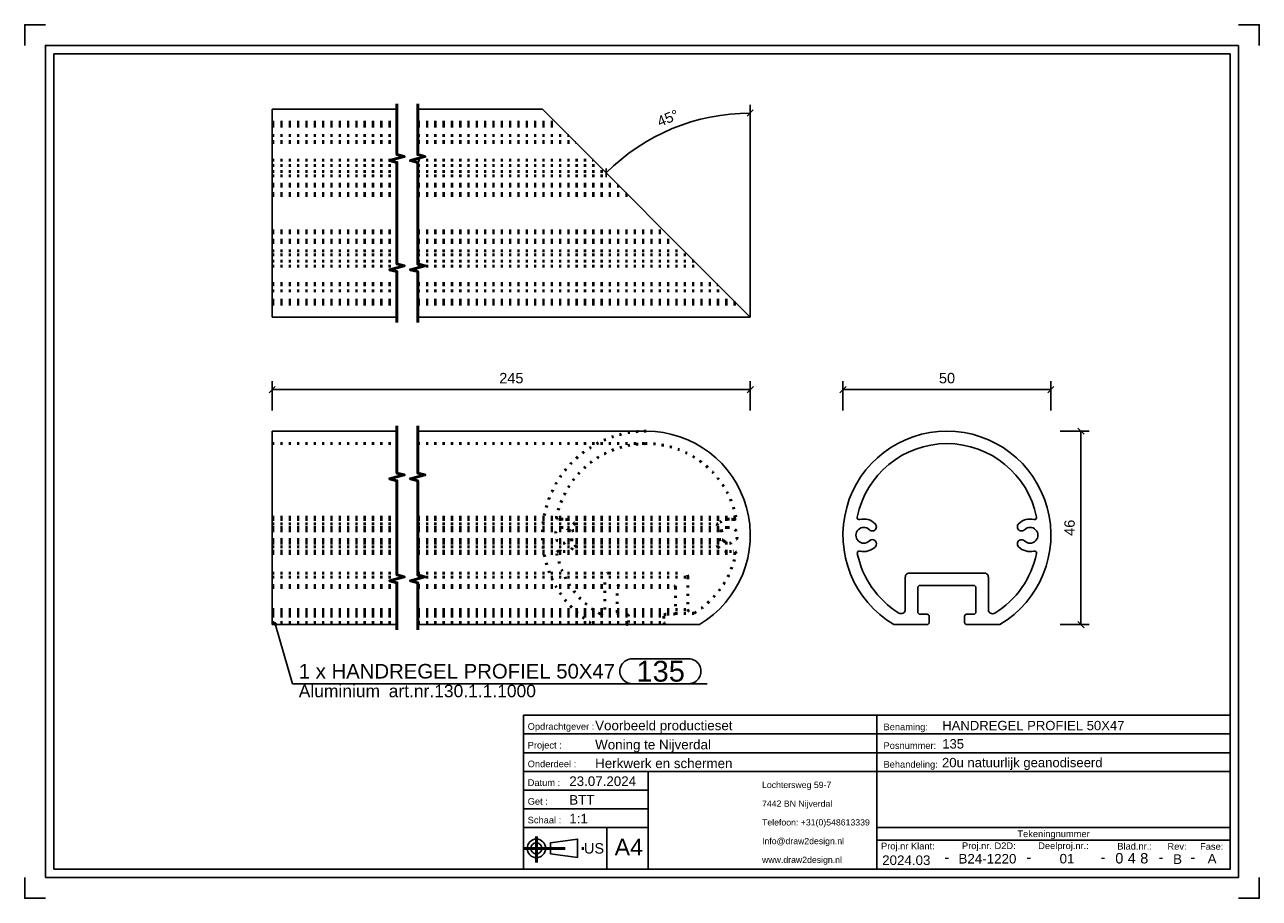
# Model space of a CAD drawing. Header units: millimetres. Extents: x 256 to 553, y -260 to -50.
import ezdxf
from ezdxf.enums import TextEntityAlignment as Align

# ---------------------------------------------------------------- set-up
doc = ezdxf.new("R2010")
doc.units = ezdxf.units.MM
doc.linetypes.add('DOT', pattern=[2, 0.5, -1.5])
doc.linetypes.add('STRICHPUNKT2', pattern=[18.5, 10, -4, 0.5, -4])
doc.layers.get('0').update_dxf_attribs({"linetype": 'CONTINUOUS'})
for name, color, linetype in [('DIM49', 4, 'CONTINUOUS'), ('TXT_ALL', 7, 'CONTINUOUS'), ('TXT_DIM49', 2, 'CONTINUOUS'), ('TXT_YELLOW', 2, 'CONTINUOUS')]:
    doc.layers.add(name, color=color, linetype=linetype)
doc.layers.add('LE_ALL', color=7, linetype='CONTINUOUS', lineweight=50)
doc.styles.add('ARIAL', font='arial.ttf')

# ---------------------------------------------------------------- blocks, each defined once
blk = doc.blocks.new('TFIELD_00005', base_point=(433.47, -250.77))
at = {"layer": 'TXT_YELLOW', "style": 'ARIAL'}
for s, p in [('Lochtersweg 59-7', (433.47, -232.77)), ('7442 BN Nijverdal', (433.47, -237.27)), ('Telefoon: +31(0)548613339', (433.47, -241.77)), ('Info@draw2design.nl', (433.47, -246.27)), ('www.draw2design.nl', (433.47, -250.77))]:
    blk.add_text(s, height=1.5, dxfattribs=at).set_placement(p, align=Align.MIDDLE_LEFT)
blk = doc.blocks.new('FLEX_00004', base_point=(446.28, -253.02))
blk.add_blockref('TFIELD_00005', (433.47, -250.77))
blk = doc.blocks.new('D2D_00003', base_point=(406.34, -251.17))
blk.add_blockref('FLEX_00004', (446.28, -253.02))
blk = doc.blocks.new('TFIELD_00007', base_point=(398, -247.72))
at = {"layer": 'TXT_YELLOW', "style": 'ARIAL'}
blk.add_text('A4', height=4, dxfattribs=at).set_placement((398, -247.72), align=Align.MIDDLE_LEFT)
blk = doc.blocks.new('FLEX_00006', base_point=(401.38, -247.72))
blk.add_blockref('TFIELD_00007', (398, -247.72))
blk = doc.blocks.new('TFIELD_00013', base_point=(390.62, -248.02))
at = {"layer": 'TXT_YELLOW', "style": 'ARIAL'}
blk.add_text('US', height=2.5, dxfattribs=at).set_placement((390.62, -248.02), align=Align.MIDDLE_LEFT)
blk = doc.blocks.new('FLEX_00012', base_point=(390.62, -248.02))
blk.add_blockref('TFIELD_00013', (390.62, -248.02))
blk = doc.blocks.new('US_00011', base_point=(380.53, -248.02))
blk.add_line((382.55, -249.36), (389.11, -250.25))
blk.add_lwpolyline([(382.55, -249.36), (382.55, -246.69), (389.11, -245.8), (389.11, -250.25)])
for radius in [2.22, 1.33]:
    blk.add_circle((379.19, -248.02), radius)
at = {"layer": 'LE_ALL', "color": 1, "linetype": 'STRICHPUNKT2'}
for p, q in [((379.19, -245.21), (379.19, -251.43)), ((376.09, -248.02), (390.96, -248.02))]:
    blk.add_line(p, q, dxfattribs=at)
blk.add_blockref('FLEX_00012', (390.62, -248.02))
blk = doc.blocks.new('SCHRIFE_00015', base_point=(387.09, -233.02))
for p, q in [((376.09, -216.02), (461.09, -216.02)), ((376.09, -216.02), (376.09, -253.02)), ((461.09, -216.02), (546.09, -216.02)), ((461.09, -253.02), (461.09, -216.02)), ((546.09, -216.02), (546.09, -253.02)), ((376.09, -220.52), (461.09, -220.52)), ((461.09, -220.52), (546.09, -220.52)), ((376.09, -225.02), (461.09, -225.02)), ((461.09, -225.02), (546.09, -225.02)), ((376.09, -229.52), (546.09, -229.52)), ((406.09, -229.52), (406.09, -253.02)), ((406.09, -234.02), (376.09, -234.02)), ((406.09, -238.52), (376.09, -238.52)), ((406.09, -243.02), (376.09, -243.02)), ((396.09, -243.02), (396.09, -253.02)), ((546.09, -243.02), (461.09, -243.02)), ((546.09, -246.02), (461.09, -246.02)), ((546.09, -253.02), (376.09, -253.02))]:
    blk.add_line(p, q)
at = {"layer": 'TXT_YELLOW', "style": 'ARIAL'}
for s, height, p in [('Voorbeeld productieset', 2.3, (393.32, -219.63)), ('HANDREGEL PROFIEL 50X47', 2.25, (476.81, -219.62)), ('Woning te Nijverdal', 2.3, (393.32, -224.23)), ('135', 2.25, (476.81, -224.02)), ('Herkwerk en schermen', 2.3, (393.32, -228.73)), ('20u natuurlijk geanodiseerd', 2.25, (476.76, -228.52)), ('23.07.2024', 2.3, (387.09, -233.02)), ('BTT', 2.3, (387.09, -237.52)), ('1:1', 2.3, (387.09, -242.02))]:
    blk.add_text(s, height=height, dxfattribs=at).set_placement(p)
for s, height, p in [('B24-1220', 2.3, (487.69, -251.67)), ('01', 2.3, (506.83, -251.65)), ('B', 2.3, (533.43, -251.76)), ('A', 2.3, (541.73, -251.66)), ('2024.03', 2.3, (468.17, -252.02)), ('-', 2.5, (477.92, -251.37)), ('-', 2.5, (497.66, -251.37)), ('-', 2.5, (515.49, -251.37)), ('-', 2.5, (529.43, -251.37)), ('-', 2.5, (537.08, -251.37))]:
    blk.add_text(s, height=height, dxfattribs=at).set_placement(p, align=Align.CENTER)
blk = doc.blocks.new('TFIELD_00019', base_point=(524.44, -250.4))
at = {"layer": 'TXT_ALL', "style": 'ARIAL'}
blk.add_text('8', height=2.5, dxfattribs=at).set_placement((524.44, -250.4), align=Align.MIDDLE_LEFT)
blk = doc.blocks.new('8_00018')
blk.add_blockref('TFIELD_00019', (524.44, -250.4))
blk = doc.blocks.new('TELLER1_00017')
blk.add_blockref('8_00018', (0, 0))
blk = doc.blocks.new('TFIELD_00022', base_point=(521.44, -250.4))
at = {"layer": 'TXT_ALL', "style": 'ARIAL'}
blk.add_text('4', height=2.5, dxfattribs=at).set_placement((521.44, -250.4), align=Align.MIDDLE_LEFT)
blk = doc.blocks.new('4_00021')
blk.add_blockref('TFIELD_00022', (521.44, -250.4))
blk = doc.blocks.new('TELLER2_00020')
blk.add_blockref('4_00021', (0, 0))
blk = doc.blocks.new('TFIELD_00025', base_point=(518.44, -250.4))
at = {"layer": 'TXT_ALL', "style": 'ARIAL'}
blk.add_text('0', height=2.5, dxfattribs=at).set_placement((518.44, -250.4), align=Align.MIDDLE_LEFT)
blk = doc.blocks.new('0_00024')
blk.add_blockref('TFIELD_00025', (518.44, -250.4))
blk = doc.blocks.new('TELLER3_00023')
blk.add_blockref('0_00024', (0, 0))
blk = doc.blocks.new('NL_00026', base_point=(377.09, -219.52))
at = {"layer": 'TXT_ALL', "color": 1, "style": 'ARIAL'}
blk.add_text('Tekeningnummer', height=1.6, dxfattribs=at).set_placement((503.59, -244.52), align=Align.MIDDLE_CENTER)
at = {"layer": 'TXT_YELLOW', "style": 'ARIAL'}
for s, p in [('Opdrachtgever :', (377.09, -219.52)), ('Benaming:', (462.69, -219.62)), ('Project :', (377.09, -224.02)), ('Posnummer:', (462.69, -224.12)), ('Onderdeel :', (377.09, -228.52)), ('Behandeling:', (462.69, -228.62)), ('Datum :', (377.09, -233.02)), ('Get :', (377.09, -237.52)), ('Schaal :', (377.09, -242.02)), ('Proj.nr. D2D:', (481.57, -248.2)), ('Deelproj.nr.:', (499.9, -248.19)), ('Proj.nr Klant:', (462.09, -248.27)), ('Blad.nr.:', (518.93, -248.31)), ('Rev:', (531, -248.36)), ('Fase:', (538.84, -248.36))]:
    blk.add_text(s, height=1.6, dxfattribs=at).set_placement(p)
blk = doc.blocks.new('SCHRIFE_00014')
for name, p in [('SCHRIFE_00015', (387.09, -233.02)), ('NL_00026', (377.09, -219.52)), ('TELLER3_00023', (0, 0)), ('TELLER2_00020', (0, 0)), ('TELLER1_00017', (0, 0))]:
    blk.add_blockref(name, p)
blk = doc.blocks.new('DINA4Q_00002', base_point=(546.09, -57.02))
for p, q in [((548.09, -55.02), (548.09, -255.02)), ((263.09, -253.02), (263.09, -57.02)), ((263.09, -57.02), (546.09, -57.02)), ((261.09, -255.02), (548.09, -255.02))]:
    blk.add_line(p, q)
for points in [[(256.09, -55.02), (256.09, -50.02), (261.09, -50.02)], [(548.09, -50.02), (553.09, -50.02), (553.09, -55.02)], [(261.09, -255.02), (261.09, -55.02), (548.09, -55.02)], [(546.09, -57.02), (546.09, -253.02), (263.09, -253.02)], [(256.09, -255.02), (256.09, -260.02), (261.09, -260.02)], [(548.09, -260.02), (553.09, -260.02), (553.09, -255.02)]]:
    blk.add_lwpolyline(points)
for name, p in [('SCHRIFE_00014', (0, 0)), ('D2D_00003', (406.34, -251.17)), ('US_00011', (380.53, -248.02)), ('FLEX_00006', (401.38, -247.72))]:
    blk.add_blockref(name, p)
blk = doc.blocks.new('_ZBL0049_00001')
blk.add_blockref('DINA4Q_00002', (546.09, -57.02))
blk = doc.blocks.new('_D1', base_point=(408.87, -74.62))
at = {"layer": 'DIM49', "color": 1}
for p, q in [((429.89, -72.03), (431.37, -70.51)), ((430.63, -120.33), (430.63, -69.27)), ((395.96, -84.58), (395.93, -86.7))]:
    blk.add_line(p, q, dxfattribs=at)
blk.add_ellipse((430.63, -120.33), major_axis=(0, -49.05), ratio=1, start_param=3.141593, end_param=3.926991, dxfattribs=at)
at = {"layer": 'TXT_DIM49', "style": 'ARIAL'}
for s, p in [('45', (408.87, -74.62)), ('°', (412.42, -73.15))]:
    blk.add_text(s, height=2.5, rotation=22.5001, dxfattribs=at).set_placement(p)
blk = doc.blocks.new('HANDREGEL PROFIEL 50X47_00031', base_point=(350.63, -82.57))
for p, q in [((315.63, -70.33), (345.63, -70.33)), ((315.63, -70.33), (315.63, -120.33)), ((350.63, -70.33), (380.63, -70.33)), ((430.63, -120.33), (380.63, -70.33)), ((315.63, -120.33), (345.63, -120.33)), ((350.63, -120.33), (430.63, -120.33))]:
    blk.add_line(p, q)
at = {"layer": 'LE_ALL', "color": 3, "linetype": 'DOT'}
for p, q in [((315.63, -73.43), (345.63, -73.43)), ((315.63, -73.75), (345.63, -73.75)), ((315.63, -73.76), (345.63, -73.76)), ((315.63, -73.77), (345.63, -73.77)), ((350.63, -73.43), (383.73, -73.43)), ((350.63, -73.75), (384.06, -73.75)), ((350.63, -73.76), (384.07, -73.76)), ((350.63, -73.77), (384.08, -73.77)), ((315.63, -74.37), (345.63, -74.37)), ((315.63, -74.38), (345.63, -74.38)), ((315.63, -76.67), (345.63, -76.67)), ((315.63, -76.67), (345.63, -76.67)), ((350.63, -74.37), (384.67, -74.37)), ((350.63, -74.38), (384.69, -74.38)), ((350.63, -76.67), (386.97, -76.67)), ((350.63, -76.67), (386.97, -76.67)), ((315.63, -78.08), (345.63, -78.08)), ((315.63, -78.08), (345.63, -78.08)), ((315.63, -78.37), (345.63, -78.37)), ((315.63, -78.37), (345.63, -78.37)), ((350.63, -78.08), (388.38, -78.08)), ((350.63, -78.08), (388.38, -78.08)), ((350.63, -78.37), (388.68, -78.37)), ((350.63, -78.37), (388.68, -78.37)), ((315.63, -82.57), (345.63, -82.57)), ((350.63, -82.57), (392.87, -82.57)), ((315.63, -83.83), (345.63, -83.83)), ((315.63, -85.35), (345.63, -85.35)), ((350.63, -83.83), (394.13, -83.83)), ((350.63, -85.35), (395.65, -85.35)), ((315.63, -86.35), (345.63, -86.35)), ((315.63, -88.35), (345.63, -88.35)), ((315.63, -88.85), (345.63, -88.85)), ((350.63, -86.35), (396.65, -86.35)), ((350.63, -88.35), (398.65, -88.35)), ((350.63, -88.85), (399.15, -88.85)), ((315.63, -90.58), (345.63, -90.58)), ((315.63, -91.08), (345.63, -91.08)), ((350.63, -90.58), (400.88, -90.58)), ((350.63, -91.08), (401.38, -91.08)), ((315.63, -99.58), (345.63, -99.58)), ((315.63, -100.08), (345.63, -100.08)), ((350.63, -99.58), (409.88, -99.58)), ((350.63, -100.08), (410.38, -100.08)), ((315.63, -101.85), (345.63, -101.85)), ((315.63, -102.35), (345.63, -102.35)), ((350.63, -101.85), (412.15, -101.85)), ((350.63, -102.35), (412.65, -102.35)), ((315.63, -104.35), (345.63, -104.35)), ((315.63, -105.35), (345.63, -105.35)), ((315.63, -106.88), (345.63, -106.88)), ((350.63, -104.35), (414.65, -104.35)), ((350.63, -105.35), (415.65, -105.35)), ((350.63, -106.88), (417.18, -106.88)), ((315.63, -108.08), (345.63, -108.08)), ((350.63, -108.08), (418.39, -108.08)), ((315.63, -112.26), (345.63, -112.26)), ((315.63, -112.28), (345.63, -112.28)), ((315.63, -112.54), (345.63, -112.54)), ((315.63, -112.57), (345.63, -112.57)), ((350.63, -112.26), (422.57, -112.26)), ((350.63, -112.28), (422.58, -112.28)), ((350.63, -112.54), (422.84, -112.54)), ((350.63, -112.57), (422.87, -112.57)), ((315.63, -113.98), (345.63, -113.98)), ((315.63, -113.98), (345.63, -113.98)), ((350.63, -113.98), (424.29, -113.98)), ((350.63, -113.98), (424.29, -113.98)), ((315.63, -116.27), (345.63, -116.27)), ((315.63, -116.28), (345.63, -116.28)), ((315.63, -116.88), (345.63, -116.88)), ((315.63, -116.89), (345.63, -116.89)), ((315.63, -116.9), (345.63, -116.9)), ((315.63, -117.23), (345.63, -117.23)), ((350.63, -116.27), (426.57, -116.27)), ((350.63, -116.28), (426.59, -116.28)), ((350.63, -116.88), (427.18, -116.88)), ((350.63, -116.89), (427.19, -116.89)), ((350.63, -116.9), (427.2, -116.9)), ((350.63, -117.23), (427.53, -117.23))]:
    blk.add_line(p, q, dxfattribs=at)
blk.add_blockref('_D1', (408.87, -74.62))
blk = doc.blocks.new('HANDREGEL PROFIEL 50X47_00030')
blk.add_blockref('HANDREGEL PROFIEL 50X47_00031', (350.63, -82.57))
blk = doc.blocks.new('Handregel_00029')
blk.add_blockref('HANDREGEL PROFIEL 50X47_00030', (0, 0))
blk = doc.blocks.new('_A3D0126_00028')
blk.add_blockref('Handregel_00029', (0, 0))
blk = doc.blocks.new('_SHORTEN_00032', base_point=(345.63, -121.58))
at = {"layer": 'LE_ALL', "color": 4}
for points in [[(345.63, -121.58), (345.63, -109.39), (343.88, -108.92), (347.38, -107.98), (345.63, -107.51), (345.63, -83.14), (343.88, -82.67), (347.38, -81.73), (345.63, -81.26), (345.63, -69.08)], [(350.63, -121.58), (350.63, -109.39), (348.88, -108.92), (352.38, -107.98), (350.63, -107.51), (350.63, -83.14), (348.88, -82.67), (352.38, -81.73), (350.63, -81.26), (350.63, -69.08)]]:
    blk.add_lwpolyline(points, dxfattribs=at)
blk = doc.blocks.new('_ANS0126_00027')
for name, p in [('_A3D0126_00028', (0, 0)), ('_SHORTEN_00032', (345.63, -121.58))]:
    blk.add_blockref(name, p)
blk = doc.blocks.new('_D2', base_point=(370.25, -136.23))
at = {"layer": 'DIM49', "color": 1}
for p, q in [((315.63, -142.73), (315.63, -135.73)), ((430.63, -142.73), (430.63, -135.73)), ((316.38, -136.98), (314.88, -138.48)), ((315.63, -137.73), (430.63, -137.73)), ((429.88, -138.48), (431.38, -136.98))]:
    blk.add_line(p, q, dxfattribs=at)
at = {"layer": 'TXT_DIM49', "style": 'ARIAL'}
blk.add_text('245', height=2.5, dxfattribs=at).set_placement((370.25, -136.23))
blk = doc.blocks.new('SHAPE_00051', base_point=(316.34, -194.08))
at = {"layer": 'DIM49', "color": 3}
for p, q in [((316.08, -194.04), (316.59, -194.04)), ((316.13, -194.24), (316.54, -194.24)), ((316.45, -193.84), (316.23, -193.84)), ((316.34, -194.08), (320.52, -208.44)), ((402.25, -202.44), (415.77, -202.44)), ((320.52, -208.44), (420.27, -208.44)), ((415.77, -208.44), (402.25, -208.44))]:
    blk.add_line(p, q, dxfattribs=at)
blk.add_lwpolyline([(316.2, -193.85), (316.14, -193.89), (316.1, -193.95), (316.08, -194.01), (316.07, -194.08), (316.08, -194.15), (316.11, -194.21), (316.15, -194.27), (316.21, -194.31), (316.27, -194.33), (316.34, -194.34), (316.41, -194.33), (316.47, -194.3), (316.53, -194.26), (316.57, -194.2), (316.59, -194.14), (316.6, -194.07), (316.59, -194), (316.56, -193.94), (316.52, -193.89), (316.46, -193.85), (316.4, -193.82), (316.33, -193.81), (316.26, -193.82)], close=True, dxfattribs=at)
for centre, start_param, end_param in [((402.25, -205.44), 1.570796, 4.712389), ((415.77, -205.44), 4.712389, 7.853982)]:
    blk.add_ellipse(centre, major_axis=(3, 0), ratio=1, start_param=start_param, end_param=end_param, dxfattribs=at)
at = {"layer": 'TXT_DIM49', "style": 'ARIAL'}
for s, height, p in [('1 x HANDREGEL PROFIEL 50X47', 3.5, (322.02, -205.44)), ('135', 5, (403.25, -205.44)), ('Aluminium', 3, (322.02, -210.19)), ('art.nr.130.1.1.1000', 3, (343.66, -210.19))]:
    blk.add_text(s, height=height, dxfattribs=at).set_placement(p, align=Align.MIDDLE_LEFT)
blk = doc.blocks.new('HANDREGEL PROFIEL 50X47_00037', base_point=(405.63, -147.73))
for p, q in [((315.63, -147.73), (315.63, -194.23)), ((315.63, -147.73), (345.63, -147.73)), ((350.63, -147.73), (405.63, -147.73)), ((315.63, -194.23), (345.63, -194.23)), ((350.63, -194.23), (418.39, -194.23))]:
    blk.add_line(p, q)
blk.add_arc((405.63, -172.73), 25, -59.3166, 90)
at = {"layer": 'LE_ALL', "color": 3, "linetype": 'DOT'}
for p, q in [((315.63, -150.73), (345.63, -150.73)), ((350.63, -150.73), (405.63, -150.73)), ((315.63, -168.4), (345.63, -168.4)), ((315.63, -168.4), (345.63, -168.4)), ((315.63, -168.87), (345.63, -168.87)), ((315.63, -168.99), (345.63, -168.99)), ((315.63, -168.99), (345.63, -168.99)), ((315.63, -169), (345.63, -169)), ((315.63, -169), (345.63, -169)), ((350.63, -168.4), (427.2, -168.4)), ((350.63, -168.4), (384.06, -168.4)), ((350.63, -168.87), (425.63, -168.87)), ((350.63, -168.99), (384.67, -168.99)), ((350.63, -168.99), (426.59, -168.99)), ((350.63, -169), (426.71, -169)), ((350.63, -169), (384.55, -169)), ((426.59, -168.99), (426.71, -169)), ((315.63, -170), (345.63, -170)), ((315.63, -170), (345.63, -170)), ((315.63, -170.87), (345.63, -170.87)), ((315.63, -171.42), (345.63, -171.42)), ((315.63, -171.42), (345.63, -171.42)), ((315.63, -171.71), (345.63, -171.71)), ((315.63, -171.71), (345.63, -171.71)), ((350.63, -170), (422.87, -170)), ((350.63, -170), (388.38, -170)), ((350.63, -170.87), (425.63, -170.87)), ((350.63, -171.42), (386.97, -171.42)), ((350.63, -171.42), (424.29, -171.42)), ((350.63, -171.71), (423.58, -171.71)), ((350.63, -171.71), (387.68, -171.71)), ((315.63, -173.8), (345.63, -173.8)), ((315.63, -173.82), (345.63, -173.82)), ((315.63, -174.11), (345.63, -174.11)), ((315.63, -174.11), (345.63, -174.11)), ((315.63, -174.67), (345.63, -174.67)), ((350.63, -173.8), (423.57, -173.8)), ((350.63, -173.82), (387.68, -173.82)), ((350.63, -174.11), (386.97, -174.11)), ((350.63, -174.11), (424.29, -174.11)), ((350.63, -174.67), (425.63, -174.67)), ((315.63, -175.5), (345.63, -175.5)), ((315.63, -175.53), (345.63, -175.53)), ((315.63, -176.54), (345.63, -176.54)), ((315.63, -176.54), (345.63, -176.54)), ((315.63, -176.55), (345.63, -176.55)), ((315.63, -176.55), (345.63, -176.55)), ((315.63, -176.67), (345.63, -176.67)), ((315.63, -177.14), (345.63, -177.14)), ((315.63, -177.14), (345.63, -177.14)), ((350.63, -175.5), (422.84, -175.5)), ((350.63, -175.53), (388.38, -175.53)), ((350.63, -176.54), (426.69, -176.54)), ((350.63, -176.54), (384.57, -176.54)), ((350.63, -176.55), (384.69, -176.55)), ((350.63, -176.55), (426.57, -176.55)), ((350.63, -176.67), (425.63, -176.67)), ((350.63, -177.14), (427.18, -177.14)), ((350.63, -177.14), (384.08, -177.14)), ((426.69, -176.54), (426.57, -176.55)), ((315.63, -181.83), (345.63, -181.83)), ((315.63, -182.83), (345.63, -182.83)), ((350.63, -181.83), (414.65, -181.83)), ((350.63, -182.83), (415.65, -182.83)), ((315.63, -184.83), (345.63, -184.83)), ((315.63, -185.33), (345.63, -185.33)), ((350.63, -184.83), (412.15, -184.83)), ((350.63, -185.33), (412.65, -185.33)), ((412.65, -185.33), (412.65, -191.23)), ((315.63, -190.6), (345.63, -190.6)), ((315.63, -190.63), (345.63, -190.63)), ((315.63, -191.23), (345.63, -191.23)), ((315.63, -191.45), (345.63, -191.45)), ((315.63, -191.48), (345.63, -191.48)), ((315.63, -191.6), (345.63, -191.6)), ((315.63, -191.63), (345.63, -191.63)), ((315.63, -191.73), (345.63, -191.73)), ((315.63, -192.23), (345.63, -192.23)), ((350.63, -190.6), (415.65, -190.6)), ((350.63, -190.63), (395.65, -190.63)), ((350.63, -191.23), (412.65, -191.23)), ((350.63, -191.45), (417.18, -191.45)), ((350.63, -191.48), (394.13, -191.48)), ((350.63, -191.6), (416.65, -191.6)), ((350.63, -191.63), (394.65, -191.63)), ((350.63, -191.73), (412.15, -191.73)), ((350.63, -192.23), (409.88, -192.23)), ((409.88, -192.23), (409.88, -193.73)), ((315.63, -193.73), (345.63, -193.73)), ((350.63, -193.73), (409.88, -193.73))]:
    blk.add_line(p, q, dxfattribs=at)
for points in [[(426.71, -169, 0.473415), (427.2, -168.4, 0.357391), (405.63, -150.73)], [(384.55, -169, 0.06212), (384.67, -168.99, -0.06212), (385.63, -168.87)], [(423.58, -171.71, -0.668616), (422.87, -170, -0.198598), (425.63, -168.87)], [(387.68, -171.71, -0.198585), (386.97, -171.42, 0.198585), (385.63, -170.87)], [(385.63, -174.67, 0.198584), (386.97, -174.11, -0.198584), (387.68, -173.82)], [(425.63, -176.67, -0.201418), (422.84, -175.5, -0.660916), (423.57, -173.8)], [(384.08, -177.14, 0.207687), (394.13, -191.48, 0.138346), (394.65, -191.63)], [(385.63, -176.67, -0.061122), (384.69, -176.55, 0.061122), (384.57, -176.54)], [(416.65, -191.6, 0.139072), (417.18, -191.45, 0.206945), (427.18, -177.14, 0.474633), (426.69, -176.54)], [(395.65, -190.63), (395.65, -182.83, -0.414214), (396.65, -181.83)], [(415.65, -182.83), (415.65, -190.6, 0.414214), (416.65, -191.6)], [(399.15, -191.73, -0.414214), (398.65, -191.23), (398.65, -185.33, -0.414214), (399.15, -184.83)], [(400.88, -194.23, 0.414214), (401.38, -193.73), (401.38, -192.23, 0.414214), (400.88, -191.73)]]:
    blk.add_lwpolyline(points, format="xyb", dxfattribs=at)
for centre, radius, start, end in [((405.63, -172.73), 25, 90, -120.6834), ((405.63, -172.73), 22, 90, 168.6658), ((384.55, -168.5), 0.5, 168.6658, -90), ((385.63, -172.77), 3.9, 45.0722, 90), ((425.63, -172.77), 3.9, 75.7825, 90), ((385.63, -172.77), 1.9, 90, -90), ((387.68, -170.71), 1, -90, 45.0722), ((423.58, -170.71), 1, -90, -45.0693), ((425.63, -172.77), 1.9, 90, 134.9307), ((425.63, -172.77), 1.9, -90, 90), ((387.68, -174.82), 1, -45.0724, 90), ((423.57, -174.8), 1, 43.8455, 90), ((425.63, -172.77), 1.9, -134.918, -90), ((384.57, -177.04), 0.5, 90, -168.4378), ((385.63, -172.77), 3.9, -90, -45.0724), ((425.63, -172.77), 3.9, -90, -76.0105), ((414.65, -182.83), 1, 0, 90), ((412.15, -185.33), 0.5, 0, 90), ((394.65, -190.63), 1, -90, 0), ((410.38, -192.23), 0.5, 90, 180), ((412.15, -191.23), 0.5, -90, 0), ((410.38, -193.73), 0.5, 180, -90)]:
    blk.add_arc(centre, radius, start, end, dxfattribs=at)
for name, p in [('_D2', (370.25, -136.23)), ('SHAPE_00051', (316.34, -194.08))]:
    blk.add_blockref(name, p)
blk = doc.blocks.new('HANDREGEL PROFIEL 50X47_00036')
blk.add_blockref('HANDREGEL PROFIEL 50X47_00037', (405.63, -147.73))
blk = doc.blocks.new('Handregel_00035')
blk.add_blockref('HANDREGEL PROFIEL 50X47_00036', (0, 0))
blk = doc.blocks.new('_A3D0127_00034')
blk.add_blockref('Handregel_00035', (0, 0))
blk = doc.blocks.new('_SHORTEN_00038', base_point=(345.63, -195.48))
at = {"layer": 'LE_ALL', "color": 4}
for points in [[(345.63, -195.48), (345.63, -184.16), (343.88, -183.69), (347.38, -182.76), (345.63, -182.29), (345.63, -159.66), (343.88, -159.19), (347.38, -158.26), (345.63, -157.79), (345.63, -146.48)], [(350.63, -195.48), (350.63, -184.16), (348.88, -183.69), (352.38, -182.76), (350.63, -182.29), (350.63, -159.66), (348.88, -159.19), (352.38, -158.26), (350.63, -157.79), (350.63, -146.48)]]:
    blk.add_lwpolyline(points, dxfattribs=at)
blk = doc.blocks.new('_ANS0127_00033')
for name, p in [('_A3D0127_00034', (0, 0)), ('_SHORTEN_00038', (345.63, -195.48))]:
    blk.add_blockref(name, p)
blk = doc.blocks.new('_D3', base_point=(476.02, -136.23))
at = {"layer": 'DIM49', "color": 1}
for p, q in [((452.94, -142.73), (452.94, -135.73)), ((502.94, -142.73), (502.94, -135.73)), ((453.69, -136.98), (452.19, -138.48)), ((502.94, -137.73), (452.94, -137.73)), ((502.19, -138.48), (503.69, -136.98))]:
    blk.add_line(p, q, dxfattribs=at)
at = {"layer": 'TXT_DIM49', "style": 'ARIAL'}
blk.add_text('50', height=2.5, dxfattribs=at).set_placement((476.02, -136.23))
blk = doc.blocks.new('_D4', base_point=(508.69, -172.9))
at = {"layer": 'DIM49', "color": 1}
for p, q in [((505.19, -147.73), (512.19, -147.73)), ((510.94, -148.48), (509.44, -146.98)), ((510.19, -194.23), (510.19, -147.73)), ((505.19, -194.23), (512.19, -194.23)), ((509.44, -193.48), (510.94, -194.98))]:
    blk.add_line(p, q, dxfattribs=at)
at = {"layer": 'TXT_DIM49', "style": 'ARIAL'}
blk.add_text('46', height=2.5, rotation=90.0002, dxfattribs=at).set_placement((508.69, -172.9))
blk = doc.blocks.new('HANDREGEL PROFIEL 50X47_00043', base_point=(487.92, -190.63))
for points in [[(465.18, -194.23, -3.644957), (490.7, -194.23), (482.69, -194.23, -0.414214), (482.19, -193.73), (482.19, -192.23, -0.414214), (482.69, -191.73), (484.42, -191.73, 0.414214), (484.92, -191.23), (484.92, -185.33, 0.414214), (484.42, -184.83), (471.42, -184.83, 0.414214), (470.92, -185.33), (470.92, -191.23, 0.414214), (471.42, -191.73), (473.19, -191.73, -0.414214), (473.69, -192.23), (473.69, -193.73, -0.414214), (473.19, -194.23)], [(487.92, -190.63), (487.92, -182.83, 0.414214), (486.92, -181.83), (468.92, -181.83, 0.414214), (467.92, -182.83), (467.92, -190.6, -0.587106), (466.39, -191.45, -0.206945), (456.39, -177.14, -0.551755), (457, -176.55, 0.265807), (460.73, -175.5, 1), (459.28, -174.11, -2.409712), (459.28, -171.42, 1), (460.7, -170, 0.263969), (456.98, -168.99, -0.551755), (456.37, -168.4, -0.81945), (499.51, -168.4, -0.551761), (498.9, -168.99, 0.263961), (495.19, -170, 1), (496.6, -171.42, -2.40991), (496.6, -174.11, 1), (495.19, -175.53, 0.262896), (498.88, -176.55, -0.551761), (499.49, -177.14, -0.207687), (489.44, -191.48, -0.586149)]]:
    blk.add_lwpolyline(points, format="xyb", close=True)
for name, p in [('_D3', (476.02, -136.23)), ('_D4', (508.69, -172.9))]:
    blk.add_blockref(name, p)
blk = doc.blocks.new('HANDREGEL PROFIEL 50X47_00042')
blk.add_blockref('HANDREGEL PROFIEL 50X47_00043', (487.92, -190.63))
blk = doc.blocks.new('Handregel_00041')
blk.add_blockref('HANDREGEL PROFIEL 50X47_00042', (0, 0))
blk = doc.blocks.new('_A3D0128_00040')
blk.add_blockref('Handregel_00041', (0, 0))
blk = doc.blocks.new('_ANS0128_00039')
blk.add_blockref('_A3D0128_00040', (0, 0))

msp = doc.modelspace()

# ---------------------------------------------------------------- block references
for name in ['_ZBL0049_00001', '_ANS0126_00027', '_ANS0127_00033', '_ANS0128_00039']:
    msp.add_blockref(name, (0, 0))

doc.saveas('drawing.dxf')
